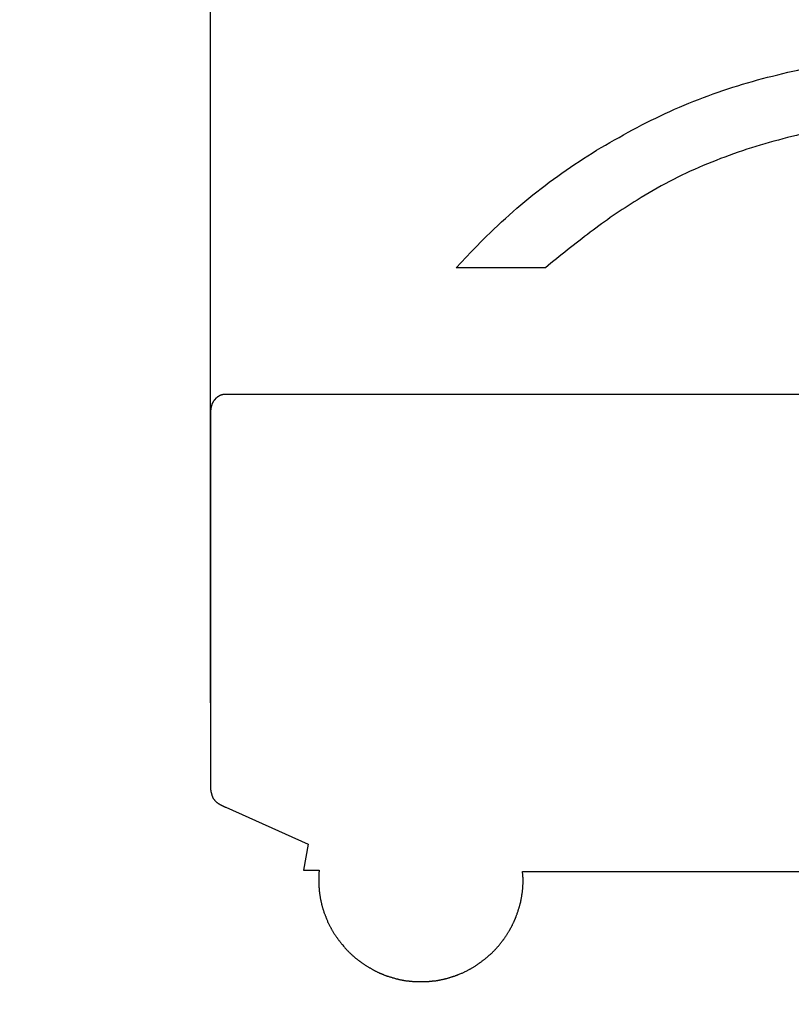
# Model space of a CAD drawing. Header units: millimetres. Extents: x -136 to 3344, y 790 to 3425.
# Tile 6 of 10: x 2463 to 2633, y 2445 to 2663. Entities that reach past the tile are written whole.
import ezdxf

# ---------------------------------------------------------------- set-up
doc = ezdxf.new("R2010")
doc.units = ezdxf.units.MM
doc.header["$LTSCALE"] = 5
doc.layers.add('Kóty', color=2, linetype='Continuous')
doc.layers.add('Značka', color=7, linetype='Continuous')
doc.styles.get("Standard").update_dxf_attribs({"font": 'romand.shx', "height": 50})
doc.dimstyles.get("Standard").update_dxf_attribs({"dimtxt": 50, "dimasz": 60, "dimexe": 0.18, "dimexo": 0.0625, "dimgap": 25, "dimtad": 1, "dimdec": 0, "dimzin": 0, "dimdsep": 46, "dimtxsty": 'Standard', "dimcen": 0.09, "dimadec": 0, "dimazin": 0, "dimtfac": 1, "dimtdec": 0, "dimtofl": 0, "dimtmove": 0, "dimatfit": 3, "dimfxl": 1, "dimtolj": 1, "dimtzin": 0, "dimarcsym": 0})

# ---------------------------------------------------------------- blocks, each defined once
blk = doc.blocks.new('*D6')
at = {"layer": 'Defpoints', "color": 0, "transparency": 16777216}
for p in [(2504.88, 3192.2), (2504.88, 2511.83), (2304.88, 2374.7)]:
    blk.add_point(p, dxfattribs=at)
at = {"layer": 'Kóty', "color": 0, "lineweight": -2, "transparency": 16777216}
for p, q in [((2304.88, 2374.76), (2304.88, 3192.38)), ((2364.88, 3192.2), (2444.88, 3192.2)), ((2504.88, 2511.89), (2504.88, 3192.38))]:
    blk.add_line(p, q, dxfattribs=at)
at = {"layer": 'Kóty', "color": 0, "transparency": 16777216}
for points in [[(2364.88, 3202.2), (2364.88, 3182.2), (2304.88, 3192.2)], [(2444.88, 3202.2), (2444.88, 3182.2), (2504.88, 3192.2)]]:
    blk.add_solid(points, dxfattribs=at)
at = {"layer": 'Kóty', "color": 0, "transparency": 16777216, "insert": (2404.88, 3242.2), "char_height": 50, "attachment_point": 5}
blk.add_mtext('\\A1;5 E', dxfattribs=at)

msp = doc.modelspace()

# ---------------------------------------------------------------- linework, layer by layer
at = {"layer": 'Značka', "color": 251}
msp.add_lwpolyline([(2645.48, 2639.44, 0.032843), (2629.34, 2635.98, 0.034579), (2613.71, 2630.6, 0.040393), (2599.12, 2622.99, 0.025091), (2588.76, 2615.87, 0.008324), (2578.87, 2608.04), (2559.15, 2608.04), (2562.47, 2611.55), (2565.86, 2614.99, -0.034328), (2579.73, 2626.93, -0.035123), (2595.14, 2636.86, -0.035311), (2611.64, 2644.82, -0.03459), (2629.08, 2650.4, -0.034285), (2647.08, 2653.8, -0.03443)], format="xyb", dxfattribs=at)
for points in [[(2657.54, 2580.05), (2508.08, 2580.05), (2508.04, 2580.05), (2508, 2580.04), (2507.97, 2580.04), (2507.93, 2580.04), (2507.91, 2580.04), (2507.87, 2580.04), (2507.84, 2580.03), (2507.81, 2580.03), (2507.77, 2580.02), (2507.73, 2580.01), (2507.7, 2580.01), (2507.68, 2580.01), (2507.64, 2580), (2507.6, 2580), (2507.53, 2579.99), (2507.47, 2579.98), (2507.42, 2579.96), (2507.37, 2579.94), (2507.31, 2579.93), (2507.27, 2579.91), (2507.2, 2579.9), (2507.15, 2579.87), (2507.11, 2579.85), (2507.06, 2579.83), (2507.02, 2579.81), (2506.99, 2579.8), (2506.95, 2579.78), (2506.91, 2579.77), (2506.88, 2579.75), (2506.85, 2579.74), (2506.81, 2579.72), (2506.77, 2579.7), (2506.72, 2579.67), (2506.68, 2579.63), (2506.64, 2579.61), (2506.6, 2579.58), (2506.56, 2579.55), (2506.52, 2579.53), (2506.47, 2579.51), (2506.45, 2579.49), (2506.41, 2579.46), (2506.37, 2579.43), (2506.33, 2579.4), (2506.29, 2579.37), (2506.26, 2579.35), (2506.23, 2579.32), (2506.2, 2579.3), (2506.18, 2579.27), (2506.15, 2579.25), (2506.14, 2579.23), (2506.11, 2579.21), (2506.08, 2579.19), (2506.04, 2579.15), (2505.99, 2579.11), (2505.96, 2579.07), (2505.92, 2579.04), (2505.89, 2579), (2505.87, 2578.96), (2505.84, 2578.94), (2505.83, 2578.91), (2505.8, 2578.87), (2505.77, 2578.84), (2505.76, 2578.82), (2505.73, 2578.8), (2505.72, 2578.78), (2505.7, 2578.77), (2505.69, 2578.75), (2505.68, 2578.74), (2505.66, 2578.72), (2505.65, 2578.69), (2505.64, 2578.67), (2505.62, 2578.65), (2505.6, 2578.62), (2505.58, 2578.61), (2505.57, 2578.59), (2505.56, 2578.57), (2505.54, 2578.56), (2505.53, 2578.54), (2505.52, 2578.52), (2505.5, 2578.5), (2505.49, 2578.49), (2505.47, 2578.46), (2505.46, 2578.42), (2505.46, 2578.4), (2505.45, 2578.37), (2505.43, 2578.35), (2505.42, 2578.33), (2505.41, 2578.31), (2505.39, 2578.29), (2505.38, 2578.26), (2505.37, 2578.24), (2505.35, 2578.22), (2505.33, 2578.19), (2505.31, 2578.16), (2505.3, 2578.12), (2505.29, 2578.1), (2505.27, 2578.08), (2505.27, 2578.06), (2505.26, 2578.04), (2505.24, 2578.03), (2505.24, 2578.01), (2505.23, 2577.99), (2505.22, 2577.95), (2505.2, 2577.91), (2505.19, 2577.87), (2505.18, 2577.84), (2505.18, 2577.8), (2505.16, 2577.76), (2505.15, 2577.74), (2505.15, 2577.71), (2505.14, 2577.67), (2505.12, 2577.64), (2505.11, 2577.6), (2505.1, 2577.57), (2505.08, 2577.54), (2505.07, 2577.5), (2505.06, 2577.47), (2505.04, 2577.44), (2505.04, 2577.41), (2505.03, 2577.38), (2505.03, 2577.34), (2505.03, 2577.3), (2505.01, 2577.28), (2505, 2577.26), (2505, 2577.23), (2504.99, 2577.2), (2504.99, 2577.18), (2504.97, 2577.16), (2504.97, 2577.14), (2504.97, 2577.12), (2504.96, 2577.09), (2504.95, 2577.06), (2504.95, 2577.02), (2504.95, 2576.99), (2504.95, 2576.96), (2504.95, 2576.92), (2504.93, 2576.88), (2504.93, 2576.84), (2504.93, 2576.79), (2504.92, 2576.76), (2504.92, 2576.73), (2504.92, 2576.69), (2504.92, 2576.65), (2504.91, 2576.61), (2504.91, 2576.58), (2504.89, 2576.55), (2504.89, 2576.52), (2504.89, 2576.48), (2504.89, 2576.45), (2504.88, 2576.41), (2504.88, 2576.39), (2504.88, 2576.36), (2504.88, 2576.33), (2504.88, 2576.3), (2504.88, 2576.28), (2504.88, 2576.25), (2504.88, 2576.22), (2504.88, 2576.2), (2504.88, 2576.17), (2504.88, 2576.15), (2504.88, 2576.11), (2504.88, 2576.08), (2504.88, 2576.06), (2504.88, 2507.83), (2504.88, 2492.72), (2504.89, 2492.68), (2504.91, 2492.64), (2504.91, 2492.61), (2504.92, 2492.57), (2504.92, 2492.54), (2504.92, 2492.5), (2504.93, 2492.47), (2504.93, 2492.45), (2504.95, 2492.41), (2504.95, 2492.38), (2504.97, 2492.31), (2504.97, 2492.23), (2504.99, 2492.17), (2505, 2492.11), (2505.01, 2492.05), (2505.03, 2491.99), (2505.04, 2491.95), (2505.06, 2491.9), (2505.07, 2491.85), (2505.1, 2491.8), (2505.11, 2491.74), (2505.11, 2491.69), (2505.12, 2491.65), (2505.14, 2491.6), (2505.15, 2491.55), (2505.16, 2491.51), (2505.18, 2491.47), (2505.19, 2491.44), (2505.2, 2491.39), (2505.23, 2491.35), (2505.26, 2491.29), (2505.27, 2491.23), (2505.29, 2491.17), (2505.31, 2491.12), (2505.33, 2491.07), (2505.34, 2491.02), (2505.37, 2490.98), (2505.38, 2490.94), (2505.41, 2490.89), (2505.43, 2490.83), (2505.45, 2490.81), (2505.46, 2490.78), (2505.47, 2490.76), (2505.5, 2490.73), (2505.52, 2490.7), (2505.53, 2490.68), (2505.56, 2490.66), (2505.57, 2490.64), (2505.58, 2490.62), (2505.61, 2490.59), (2505.65, 2490.53), (2505.7, 2490.47), (2505.74, 2490.42), (2505.79, 2490.37), (2505.84, 2490.32), (2505.88, 2490.26), (2505.92, 2490.22), (2505.95, 2490.18), (2506, 2490.13), (2506.06, 2490.08), (2506.11, 2490.02), (2506.18, 2489.96), (2506.23, 2489.91), (2506.3, 2489.87), (2506.35, 2489.83), (2506.42, 2489.78), (2506.46, 2489.75), (2506.52, 2489.72), (2506.57, 2489.67), (2506.64, 2489.63), (2506.7, 2489.59), (2506.76, 2489.54), (2506.83, 2489.51), (2506.88, 2489.48), (2506.93, 2489.45), (2506.99, 2489.43), (2507.03, 2489.4), (2507.08, 2489.38), (2507.14, 2489.35), (2507.19, 2489.32), (2507.25, 2489.3), (2507.3, 2489.27), (2507.35, 2489.25), (2507.39, 2489.22), (2507.43, 2489.19), (2507.49, 2489.17), (2507.52, 2489.15), (2507.54, 2489.13), (2507.58, 2489.1), (2507.64, 2489.08), (2507.68, 2489.07), (2507.7, 2489.05), (2507.75, 2489.04), (2507.79, 2489.02), (2507.81, 2489), (2507.85, 2488.98), (2507.88, 2488.97), (2507.91, 2488.95), (2507.95, 2488.93), (2507.97, 2488.91), (2508, 2488.9), (2508.03, 2488.9), (2508.07, 2488.88), (2508.1, 2488.87), (2508.12, 2488.86), (2508.15, 2488.85), (2508.19, 2488.83), (2508.22, 2488.82), (2508.25, 2488.81), (2526.48, 2480.64), (2525.41, 2474.9), (2528.88, 2474.94), (2528.88, 2474.9), (2528.88, 2474.87), (2528.86, 2474.64), (2528.84, 2474.42), (2528.83, 2474.2), (2528.82, 2473.98), (2528.8, 2473.77), (2528.79, 2473.55), (2528.79, 2473.38), (2528.79, 2473.21), (2528.79, 2472.99), (2528.78, 2472.77), (2528.78, 2472.75), (2528.78, 2472.72), (2528.78, 2472.7), (2528.78, 2472.68), (2528.78, 2472.66), (2528.78, 2472.64), (2528.78, 2472.61), (2528.78, 2472.59), (2528.78, 2472.57), (2528.78, 2472.53), (2528.78, 2472.5), (2528.78, 2472.47), (2528.78, 2472.45), (2528.78, 2472.43), (2528.78, 2472.4), (2528.78, 2472.37), (2528.78, 2472.35), (2528.78, 2472.33), (2528.78, 2472.3), (2528.78, 2472.28), (2528.78, 2472.26), (2528.78, 2472.23), (2528.78, 2472.21), (2528.78, 2472.19), (2528.78, 2472.16), (2528.78, 2472.14), (2528.78, 2472.11), (2528.78, 2472.09), (2528.78, 2472.06), (2528.78, 2472.02), (2528.78, 2471.99), (2528.78, 2471.96), (2528.78, 2471.94), (2528.78, 2471.91), (2528.79, 2471.9), (2528.8, 2471.84), (2528.8, 2471.81), (2528.8, 2471.76), (2528.82, 2471.72), (2528.82, 2471.67), (2528.82, 2471.63), (2528.82, 2471.59), (2528.82, 2471.55), (2528.82, 2471.51), (2528.82, 2471.47), (2528.82, 2471.42), (2528.82, 2471.36), (2528.83, 2471.32), (2528.83, 2471.27), (2528.83, 2471.23), (2528.84, 2471.18), (2528.84, 2471.14), (2528.84, 2471.11), (2528.84, 2471.06), (2528.86, 2471.02), (2528.86, 2470.89), (2528.87, 2470.75), (2528.88, 2470.64), (2528.9, 2470.52), (2528.91, 2470.41), (2528.91, 2470.3), (2528.92, 2470.21), (2528.94, 2470.12), (2528.94, 2470), (2528.95, 2469.89), (2528.98, 2469.71), (2529.01, 2469.54), (2529.02, 2469.39), (2529.05, 2469.24), (2529.07, 2469.09), (2529.1, 2468.94), (2529.11, 2468.82), (2529.14, 2468.7), (2529.17, 2468.56), (2529.2, 2468.41), (2529.24, 2468.24), (2529.26, 2468.06), (2529.3, 2467.91), (2529.33, 2467.76), (2529.37, 2467.61), (2529.4, 2467.46), (2529.42, 2467.35), (2529.47, 2467.23), (2529.49, 2467.08), (2529.53, 2466.94), (2529.57, 2466.8), (2529.61, 2466.66), (2529.65, 2466.55), (2529.68, 2466.43), (2529.72, 2466.32), (2529.76, 2466.2), (2529.79, 2466.11), (2529.82, 2466.01), (2529.84, 2465.89), (2529.88, 2465.77), (2529.94, 2465.6), (2530.01, 2465.43), (2530.06, 2465.29), (2530.13, 2465.15), (2530.18, 2465.01), (2530.24, 2464.87), (2530.28, 2464.76), (2530.32, 2464.65), (2530.37, 2464.5), (2530.43, 2464.36), (2530.51, 2464.17), (2530.57, 2463.99), (2530.64, 2463.84), (2530.71, 2463.68), (2530.76, 2463.53), (2530.83, 2463.38), (2530.88, 2463.26), (2530.94, 2463.14), (2531.01, 2462.99), (2531.09, 2462.85), (2531.15, 2462.7), (2531.24, 2462.55), (2531.3, 2462.43), (2531.37, 2462.31), (2531.44, 2462.18), (2531.51, 2462.06), (2531.57, 2461.96), (2531.63, 2461.86), (2531.7, 2461.74), (2531.76, 2461.61), (2531.84, 2461.47), (2531.93, 2461.32), (2531.99, 2461.2), (2532.07, 2461.09), (2532.14, 2460.97), (2532.22, 2460.86), (2532.28, 2460.76), (2532.34, 2460.67), (2532.41, 2460.56), (2532.49, 2460.45), (2532.56, 2460.33), (2532.64, 2460.22), (2532.7, 2460.13), (2532.76, 2460.04), (2532.83, 2459.95), (2532.9, 2459.85), (2532.95, 2459.78), (2533.01, 2459.7), (2533.07, 2459.61), (2533.14, 2459.52), (2533.24, 2459.39), (2533.34, 2459.27), (2533.43, 2459.16), (2533.51, 2459.05), (2533.59, 2458.94), (2533.68, 2458.84), (2533.75, 2458.75), (2533.82, 2458.66), (2533.91, 2458.56), (2534.01, 2458.45), (2534.13, 2458.3), (2534.25, 2458.14), (2534.36, 2458.01), (2534.47, 2457.88), (2534.59, 2457.76), (2534.7, 2457.63), (2534.78, 2457.53), (2534.87, 2457.43), (2534.98, 2457.31), (2535.1, 2457.18), (2535.21, 2457.06), (2535.33, 2456.94), (2535.43, 2456.84), (2535.52, 2456.75), (2535.63, 2456.65), (2535.72, 2456.56), (2535.8, 2456.48), (2535.89, 2456.41), (2535.99, 2456.31), (2536.1, 2456.22), (2536.22, 2456.11), (2536.35, 2456), (2536.45, 2455.91), (2536.55, 2455.81), (2536.66, 2455.72), (2536.76, 2455.63), (2536.85, 2455.55), (2536.94, 2455.48), (2537.05, 2455.39), (2537.16, 2455.3), (2537.26, 2455.22), (2537.36, 2455.14), (2537.45, 2455.08), (2537.53, 2455.01), (2537.63, 2454.94), (2537.72, 2454.88), (2537.79, 2454.82), (2537.87, 2454.77), (2537.95, 2454.71), (2538.05, 2454.64), (2538.18, 2454.55), (2538.32, 2454.45), (2538.44, 2454.36), (2538.55, 2454.28), (2538.67, 2454.2), (2538.78, 2454.12), (2538.87, 2454.06), (2538.95, 2454), (2539.08, 2453.93), (2539.18, 2453.85), (2539.32, 2453.77), (2539.45, 2453.68), (2539.58, 2453.61), (2539.68, 2453.54), (2539.81, 2453.47), (2539.91, 2453.4), (2540.01, 2453.35), (2540.12, 2453.29), (2540.24, 2453.23), (2540.36, 2453.17), (2540.47, 2453.09), (2540.58, 2453.02), (2540.68, 2452.97), (2540.78, 2452.91), (2540.87, 2452.86), (2540.97, 2452.8), (2541.05, 2452.76), (2541.13, 2452.72), (2541.22, 2452.67), (2541.32, 2452.62), (2541.44, 2452.56), (2541.56, 2452.5), (2541.67, 2452.45), (2541.77, 2452.4), (2541.87, 2452.36), (2541.97, 2452.31), (2542.06, 2452.27), (2542.14, 2452.24), (2542.24, 2452.18), (2542.35, 2452.14), (2542.44, 2452.1), (2542.55, 2452.06), (2542.63, 2452.02), (2542.71, 2451.99), (2542.79, 2451.95), (2542.87, 2451.91), (2542.94, 2451.89), (2543.01, 2451.86), (2543.09, 2451.82), (2543.17, 2451.79), (2543.29, 2451.74), (2543.41, 2451.7), (2543.52, 2451.66), (2543.63, 2451.63), (2543.72, 2451.59), (2543.83, 2451.55), (2543.93, 2451.52), (2544.01, 2451.49), (2544.12, 2451.45), (2544.24, 2451.41), (2544.4, 2451.36), (2544.56, 2451.32), (2544.7, 2451.28), (2544.83, 2451.23), (2544.98, 2451.19), (2545.12, 2451.15), (2545.24, 2451.12), (2545.35, 2451.08), (2545.5, 2451.04), (2545.64, 2451), (2545.78, 2450.96), (2545.91, 2450.93), (2546.04, 2450.9), (2546.16, 2450.87), (2546.28, 2450.84), (2546.4, 2450.81), (2546.5, 2450.78), (2546.59, 2450.76), (2546.73, 2450.72), (2546.85, 2450.69), (2546.98, 2450.67), (2547.12, 2450.64), (2547.24, 2450.62), (2547.36, 2450.6), (2547.48, 2450.58), (2547.6, 2450.56), (2547.7, 2450.55), (2547.79, 2450.53), (2547.91, 2450.51), (2548.05, 2450.49), (2548.17, 2450.47), (2548.28, 2450.46), (2548.39, 2450.45), (2548.48, 2450.44), (2548.58, 2450.43), (2548.69, 2450.42), (2548.75, 2450.41), (2548.83, 2450.4), (2548.94, 2450.4), (2549.04, 2450.38), (2549.16, 2450.37), (2549.29, 2450.36), (2549.39, 2450.35), (2549.5, 2450.34), (2549.59, 2450.33), (2549.7, 2450.33), (2549.78, 2450.32), (2549.86, 2450.32), (2549.96, 2450.32), (2550.04, 2450.32), (2550.06, 2450.32), (2550.09, 2450.32), (2550.12, 2450.32), (2550.14, 2450.32), (2550.17, 2450.32), (2550.2, 2450.32), (2550.23, 2450.32), (2550.28, 2450.32), (2550.31, 2450.32), (2550.33, 2450.32), (2550.36, 2450.31), (2550.39, 2450.31), (2550.42, 2450.3), (2550.44, 2450.3), (2550.47, 2450.29), (2550.5, 2450.28), (2550.54, 2450.28), (2550.56, 2450.28), (2550.59, 2450.28), (2550.63, 2450.28), (2550.66, 2450.28), (2550.69, 2450.28), (2550.73, 2450.28), (2550.75, 2450.28), (2550.78, 2450.28), (2550.81, 2450.28), (2550.85, 2450.28), (2550.87, 2450.28), (2550.9, 2450.28), (2550.94, 2450.28), (2550.98, 2450.28), (2551.01, 2450.28), (2551.04, 2450.28), (2551.06, 2450.28), (2551.09, 2450.28), (2551.12, 2450.28), (2551.16, 2450.28), (2551.19, 2450.28), (2551.23, 2450.28), (2551.25, 2450.28), (2551.28, 2450.28), (2551.31, 2450.28), (2551.33, 2450.28), (2551.36, 2450.28), (2551.39, 2450.28), (2551.42, 2450.28), (2551.44, 2450.28), (2551.47, 2450.28), (2551.51, 2450.28), (2551.54, 2450.28), (2551.56, 2450.28), (2551.59, 2450.28), (2551.62, 2450.28), (2551.65, 2450.28), (2551.69, 2450.28), (2551.73, 2450.28), (2551.75, 2450.28), (2551.78, 2450.28), (2551.82, 2450.28), (2551.86, 2450.28), (2551.89, 2450.28), (2551.92, 2450.28), (2551.94, 2450.28), (2551.98, 2450.28), (2552.02, 2450.28), (2552.06, 2450.28), (2552.09, 2450.28), (2552.13, 2450.28), (2552.17, 2450.28), (2552.2, 2450.28), (2552.23, 2450.28), (2552.25, 2450.29), (2552.28, 2450.3), (2552.31, 2450.3), (2552.35, 2450.31), (2552.38, 2450.31), (2552.4, 2450.31), (2552.43, 2450.32), (2552.46, 2450.32), (2552.54, 2450.32), (2552.59, 2450.32), (2552.65, 2450.32), (2552.7, 2450.32), (2552.75, 2450.32), (2552.81, 2450.32), (2552.85, 2450.32), (2552.89, 2450.32), (2552.94, 2450.31), (2552.98, 2450.32), (2553.05, 2450.32), (2553.1, 2450.33), (2553.15, 2450.34), (2553.2, 2450.34), (2553.24, 2450.35), (2553.28, 2450.35), (2553.32, 2450.35), (2553.35, 2450.35), (2553.39, 2450.35), (2553.43, 2450.35), (2553.46, 2450.35), (2553.5, 2450.36), (2553.54, 2450.37), (2553.58, 2450.38), (2553.62, 2450.38), (2553.66, 2450.39), (2553.71, 2450.39), (2553.74, 2450.4), (2553.78, 2450.4), (2553.83, 2450.41), (2553.88, 2450.42), (2553.92, 2450.42), (2553.96, 2450.42), (2553.98, 2450.42), (2554.02, 2450.42), (2554.05, 2450.42), (2554.09, 2450.43), (2554.12, 2450.43), (2554.15, 2450.44), (2554.19, 2450.44), (2554.23, 2450.45), (2554.27, 2450.45), (2554.29, 2450.46), (2554.32, 2450.46), (2554.36, 2450.46), (2554.4, 2450.47), (2554.44, 2450.47), (2554.48, 2450.48), (2554.52, 2450.48), (2554.55, 2450.48), (2554.59, 2450.49), (2554.63, 2450.49), (2554.79, 2450.51), (2554.96, 2450.54), (2555.08, 2450.56), (2555.21, 2450.58), (2555.34, 2450.6), (2555.46, 2450.63), (2555.56, 2450.65), (2555.66, 2450.67), (2555.78, 2450.7), (2555.9, 2450.73), (2556.04, 2450.75), (2556.16, 2450.78), (2556.27, 2450.8), (2556.38, 2450.82), (2556.48, 2450.84), (2556.59, 2450.87), (2556.67, 2450.89), (2556.77, 2450.91), (2556.86, 2450.94), (2556.97, 2450.97), (2557.09, 2451), (2557.21, 2451.04), (2557.32, 2451.07), (2557.43, 2451.09), (2557.52, 2451.12), (2557.63, 2451.15), (2557.71, 2451.18), (2557.79, 2451.2), (2557.9, 2451.24), (2558, 2451.28), (2558.09, 2451.31), (2558.17, 2451.33), (2558.25, 2451.36), (2558.34, 2451.38), (2558.42, 2451.41), (2558.5, 2451.43), (2558.57, 2451.45), (2558.63, 2451.47), (2558.71, 2451.49), (2558.8, 2451.52), (2558.92, 2451.56), (2559.04, 2451.61), (2559.13, 2451.65), (2559.24, 2451.69), (2559.34, 2451.72), (2559.44, 2451.76), (2559.53, 2451.79), (2559.59, 2451.82), (2559.69, 2451.86), (2559.78, 2451.9), (2559.97, 2451.97), (2560.16, 2452.05), (2560.31, 2452.12), (2560.47, 2452.18), (2560.62, 2452.25), (2560.78, 2452.32), (2560.9, 2452.38), (2561.03, 2452.44), (2561.17, 2452.51), (2561.34, 2452.58), (2561.48, 2452.66), (2561.63, 2452.74), (2561.76, 2452.8), (2561.88, 2452.87), (2562, 2452.94), (2562.12, 2453), (2562.23, 2453.06), (2562.32, 2453.11), (2562.44, 2453.17), (2562.57, 2453.23), (2562.71, 2453.32), (2562.86, 2453.41), (2562.97, 2453.48), (2563.09, 2453.55), (2563.21, 2453.63), (2563.32, 2453.71), (2563.42, 2453.77), (2563.51, 2453.83), (2563.62, 2453.91), (2563.74, 2453.99), (2563.85, 2454.07), (2563.96, 2454.14), (2564.05, 2454.2), (2564.15, 2454.27), (2564.24, 2454.33), (2564.32, 2454.4), (2564.4, 2454.45), (2564.47, 2454.5), (2564.57, 2454.57), (2564.66, 2454.64), (2564.8, 2454.74), (2564.93, 2454.84), (2565.04, 2454.92), (2565.15, 2455.01), (2565.26, 2455.09), (2565.36, 2455.18), (2565.45, 2455.25), (2565.54, 2455.32), (2565.65, 2455.41), (2565.76, 2455.5), (2565.92, 2455.63), (2566.07, 2455.77), (2566.19, 2455.88), (2566.32, 2455.98), (2566.45, 2456.09), (2566.58, 2456.2), (2566.68, 2456.29), (2566.78, 2456.38), (2566.9, 2456.49), (2567.03, 2456.6), (2567.15, 2456.72), (2567.26, 2456.84), (2567.35, 2456.94), (2567.46, 2457.04), (2567.55, 2457.14), (2567.65, 2457.24), (2567.73, 2457.31), (2567.81, 2457.39), (2567.9, 2457.49), (2568, 2457.6), (2568.11, 2457.72), (2568.22, 2457.84), (2568.31, 2457.95), (2568.39, 2458.05), (2568.49, 2458.15), (2568.58, 2458.25), (2568.65, 2458.34), (2568.72, 2458.42), (2568.8, 2458.52), (2568.89, 2458.63), (2568.97, 2458.73), (2569.05, 2458.84), (2569.13, 2458.93), (2569.2, 2459.02), (2569.27, 2459.11), (2569.34, 2459.2), (2569.39, 2459.27), (2569.45, 2459.34), (2569.51, 2459.43), (2569.57, 2459.52), (2569.66, 2459.65), (2569.77, 2459.77), (2569.84, 2459.88), (2569.92, 2459.99), (2569.99, 2460.1), (2570.07, 2460.22), (2570.12, 2460.31), (2570.19, 2460.41), (2570.26, 2460.53), (2570.32, 2460.65), (2570.42, 2460.79), (2570.5, 2460.92), (2570.57, 2461.04), (2570.65, 2461.15), (2570.72, 2461.26), (2570.78, 2461.38), (2570.85, 2461.47), (2570.91, 2461.56), (2570.97, 2461.67), (2571.05, 2461.79), (2571.11, 2461.91), (2571.18, 2462.03), (2571.22, 2462.13), (2571.27, 2462.22), (2571.32, 2462.32), (2571.38, 2462.42), (2571.42, 2462.5), (2571.46, 2462.58), (2571.51, 2462.68), (2571.57, 2462.78), (2571.62, 2462.9), (2571.69, 2463.03), (2571.74, 2463.13), (2571.78, 2463.23), (2571.84, 2463.34), (2571.88, 2463.44), (2571.92, 2463.52), (2571.96, 2463.6), (2572, 2463.71), (2572.04, 2463.81), (2572.09, 2463.91), (2572.14, 2464.01), (2572.18, 2464.09), (2572.2, 2464.17), (2572.24, 2464.26), (2572.27, 2464.34), (2572.3, 2464.4), (2572.32, 2464.47), (2572.35, 2464.55), (2572.39, 2464.63), (2572.43, 2464.76), (2572.49, 2464.89), (2572.51, 2464.99), (2572.55, 2465.1), (2572.6, 2465.21), (2572.62, 2465.32), (2572.66, 2465.4), (2572.69, 2465.49), (2572.73, 2465.59), (2572.77, 2465.7), (2572.82, 2465.87), (2572.87, 2466.04), (2572.92, 2466.18), (2572.96, 2466.32), (2573.01, 2466.46), (2573.05, 2466.6), (2573.1, 2466.71), (2573.12, 2466.82), (2573.18, 2466.96), (2573.22, 2467.11), (2573.24, 2467.25), (2573.28, 2467.4), (2573.31, 2467.52), (2573.34, 2467.64), (2573.38, 2467.76), (2573.41, 2467.87), (2573.42, 2467.97), (2573.45, 2468.07), (2573.46, 2468.19), (2573.49, 2468.31), (2573.51, 2468.45), (2573.55, 2468.59), (2573.58, 2468.71), (2573.61, 2468.82), (2573.62, 2468.95), (2573.64, 2469.07), (2573.66, 2469.17), (2573.66, 2469.26), (2573.68, 2469.39), (2573.69, 2469.51), (2573.72, 2469.62), (2573.73, 2469.74), (2573.76, 2469.84), (2573.77, 2469.93), (2573.78, 2470.03), (2573.78, 2470.13), (2573.8, 2470.21), (2573.81, 2470.28), (2573.82, 2470.38), (2573.82, 2470.47), (2573.84, 2470.6), (2573.85, 2470.72), (2573.87, 2470.82), (2573.87, 2470.93), (2573.88, 2471.03), (2573.89, 2471.13), (2573.89, 2471.21), (2573.89, 2471.3), (2573.89, 2471.4), (2573.89, 2471.5), (2573.91, 2471.66), (2573.92, 2471.82), (2573.92, 2471.95), (2573.93, 2472.08), (2573.93, 2472.21), (2573.93, 2472.34), (2573.93, 2472.44), (2573.93, 2472.54), (2573.93, 2472.68), (2573.93, 2472.81), (2573.93, 2473.02), (2573.92, 2473.23), (2573.91, 2473.41), (2573.89, 2473.59), (2573.88, 2473.77), (2573.87, 2473.95), (2573.85, 2474.1), (2573.84, 2474.24), (2573.82, 2474.39), (2573.8, 2474.54), (2573.8, 2474.57), (2573.8, 2474.59)], [(2573.8, 2474.59), (2681.51, 2474.59)]]:
    msp.add_lwpolyline(points, dxfattribs=at)

# ---------------------------------------------------------------- dimensions: what is measured, and where the dimension line sits
at = {"layer": 'Kóty'}
dim = msp.add_linear_dim(base=(2504.88, 3192.2), p1=(2304.88, 2374.7), p2=(2504.88, 2511.83), text='5 E', dimstyle='Standard', dxfattribs=at)
dim.commit()
dim.dimension.update_dxf_attribs({"geometry": '*D6', "text_midpoint": (2404.88, 3242.2)})

doc.saveas('drawing.dxf')
